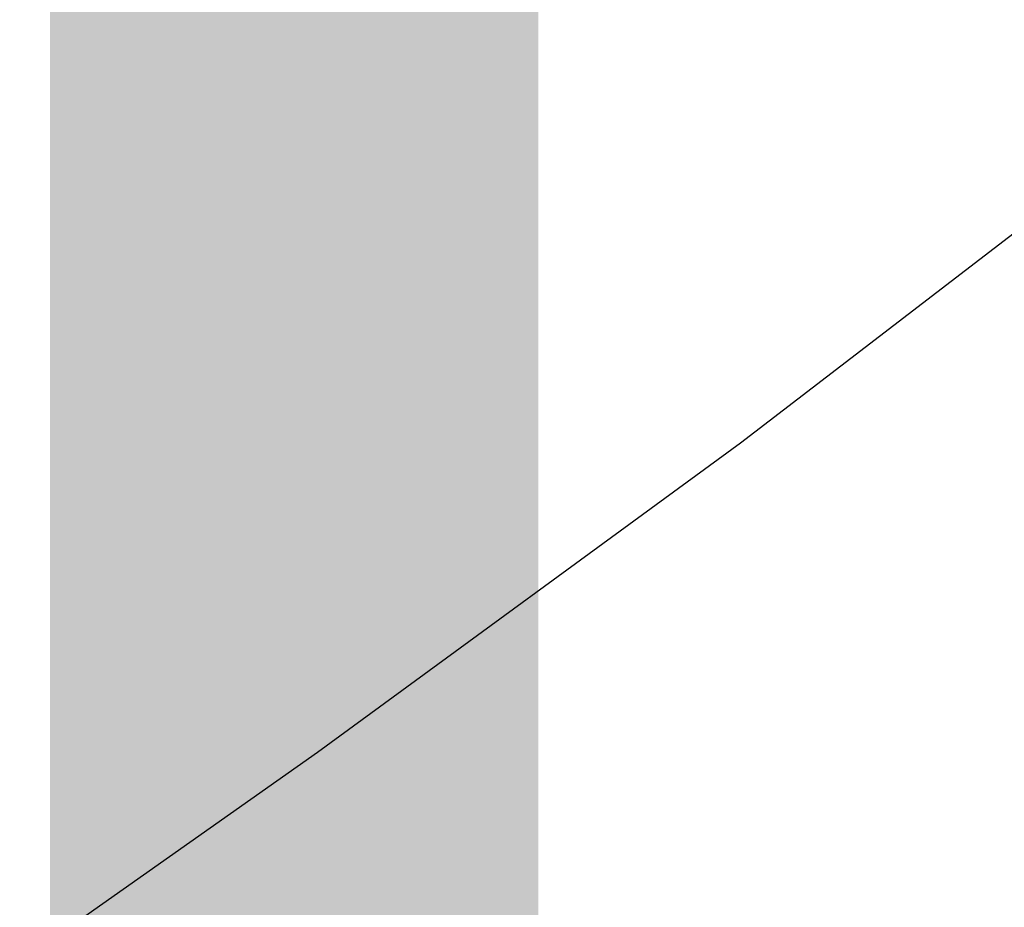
# Model space of a CAD drawing. Extents: x 0 to 370488, y 0 to 4202825.
# Tile 209 of 256: x 360286.22 to 360289.24, y 4200433.39 to 4200436.12. Entities that reach past the tile are written whole.
import ezdxf

# ---------------------------------------------------------------- set-up
doc = ezdxf.new("R2010")
doc.units = 0
doc.header["$LTSCALE"] = 0.5
doc.header["$MEASUREMENT"] = 0
doc.layers.add('(032) Горизонтали утолщенные', color=32, linetype='Continuous', lineweight=30)
doc.layers.add('ХХХ оформление', color=7, linetype='ИК_Водопровод -------в--------')
doc.styles.get("Standard").update_dxf_attribs({"font": 'isocpeur.ttf'})
doc.linetypes.add('ИК_Водопровод -------в--------', pattern='A,9,-0.6,["В",Standard,S=1.2,R=0,X=0,Y=-0.6],-1.2', length=10.8)

msp = doc.modelspace()

# ---------------------------------------------------------------- linework, layer by layer
at = {"layer": '(032) Горизонтали утолщенные', "color": 32}
msp.add_polyline3d([(360282.4434, 4200430.6786, 540), (360283.18, 4200431.16, 540), (360284.49, 4200432.03, 540), (360285.81, 4200432.94, 540), (360287.13, 4200433.87, 540), (360288.43, 4200434.82, 540), (360289.68, 4200435.78, 540), (360290.88, 4200436.75, 540), (360292.02, 4200437.73, 540), (360293.12, 4200438.72, 540), (360294.15, 4200439.71, 540), (360295.13, 4200440.71, 540), (360296.05, 4200441.71, 540), (360296.91, 4200442.71, 540), (360297.73, 4200443.74, 540)], dxfattribs=at)
at = {"layer": 'ХХХ оформление', "color": 12, "linetype": 'ByBlock', "ltscale": 1000, "const_width": 1.5, "elevation": 533.0149}
msp.add_lwpolyline([(360287.059, 4199667.8722), (362239.3324, 4199667.8722), (362239.3324, 4201313.8911), (360287.059, 4201313.8911)], close=True, dxfattribs=at)
msp.add_lwpolyline([(360287.059, 4199667.8722), (362239.3324, 4199667.8722), (362239.3324, 4201313.8911), (360287.059, 4201313.8911)], close=True, dxfattribs=at)

doc.saveas('drawing.dxf')
